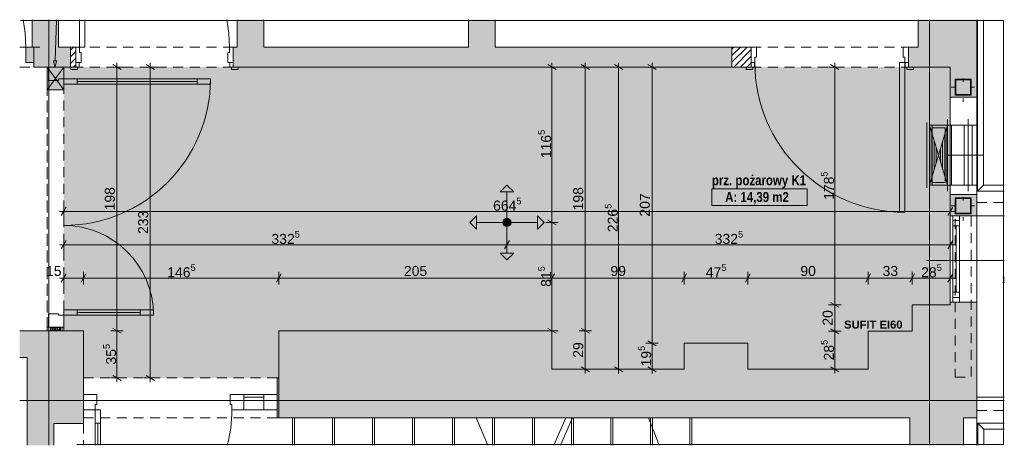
# Paper-space layout 'A-56 UKŁAD SUFITÓW PODWIESZONYCH' of a CAD drawing. Header units: millimetres. Extents: x 0 to 800, y 0 to 594.
# Tile 21 of 27: x 538 to 685, y 270 to 334. Entities that reach past the tile are written whole.
import ezdxf
from ezdxf.xclip import XClip

# ---------------------------------------------------------------- set-up
doc = ezdxf.new("R2010")
doc.units = ezdxf.units.MM
doc.header["$MEASUREMENT"] = 0
doc.header["$XCLIPFRAME"] = 0
for name, pattern in [('DASHDOT', [254, 127, -63.5, 0, -63.5]), ('DASHDOTX2', [1000, 500, -250, 0, -250]), ('DOT2', [3, 0.5, -2.5]), ('GESTRICHELT2', [93.75, 62.5, -31.25]), ('Przer. długie kreski', [2.5, 1.5, -1]), ('PRZERYWANA_DU_A', [550, 350, -200])]:
    doc.linetypes.add(name, pattern=pattern)
for name, color, linetype in [('A_konstrukcja stalowa', 7, 'Continuous'), ('A_otwory', 7, 'Continuous'), ('A_sufity projektowane', 7, 'Continuous'), ('A_ściany', 7, 'Continuous'), ('A_ściany proj', 7, 'Continuous'), ('Drzwi Archicad', 7, 'Continuous'), ('Nowe_A_strefy', 7, 'Continuous'), ('Nowe_A_sufity projektowane opisy', 7, 'Continuous')]:
    doc.layers.add(name, color=color, linetype=linetype)
for name, color, linetype, lineweight, true_color in [('A_konstrukcja stalowa_Nr_pióra__10', 7, 'Continuous', 13, 0x4b4b4b), ('A_konstrukcja_Nr_pióra__10', 7, 'Continuous', 13, 0x4b4b4b), ('A_opis proj_Nr_pióra__255', 7, 'Continuous', 15, 0x242424), ('A_osie_Nr_pióra__16', 7, 'Continuous', 5, 0x0f0f0f), ('A_sanitarne_Nr_pióra__6', 7, 'Continuous', 13, 0xa9a9a9), ('A_schody_Nr_pióra__10', 7, 'Continuous', 13, 0x4b4b4b), ('A_schody_Nr_pióra__4', 7, 'Continuous', 18, 0x4b4b4b), ('A_sufity projektowane opisy_Nr_pióra__19', 7, 'Continuous', 5, 0x191919), ('A_sufity projektowane opisy_Nr_pióra__8', 7, 'Continuous', 13, 0x4c4c4c), ('A_ściany proj_Nr_pióra__21', 7, 'Continuous', 5, 0xb0b0b0), ('A_ściany_Nr_pióra__10', 7, 'Continuous', 13, 0x4b4b4b), ('A_ściany_Nr_pióra__19', 7, 'Continuous', 5, 0x191919), ('Nowe_A_sufity projektowane opisy_Nr_pióra__19', 7, 'Continuous', 5, 0x191919), ('Okna Archicada_Nr_pióra__19', 7, 'Continuous', 5, 0x191919)]:
    doc.layers.add(name, color=color, linetype=linetype, lineweight=lineweight, true_color=true_color)
for name, color, linetype, lineweight in [('A_otwory_Nr_pióra__1', 7, 'Continuous', 20), ('A_stolarka_Nr_pióra__3', 252, 'Continuous', 13), ('A_strefy_Nr_pióra__1', 7, 'Continuous', 20), ('A_sufity projektowane wymiary_Nr_pióra__1', 7, 'Continuous', 20), ('A_sufity projektowane wymiary_Nr_pióra__2', 8, 'Continuous', 13), ('A_ściany proj_Nr_pióra__1', 7, 'Continuous', 20), ('A_ściany_Nr_pióra__1', 7, 'Continuous', 20), ('Drzwi Archicad_Nr_pióra__1', 7, 'Continuous', 20), ('Drzwi Archicad_Nr_pióra__3', 252, 'Continuous', 13)]:
    doc.layers.add(name, color=color, linetype=linetype, lineweight=lineweight)
doc.styles.add('STYL_AUTOMATYCZNY_1', font='arial.ttf')
doc.styles.add('STYL_AUTOMATYCZNY_3', font='arial.ttf')
doc.styles.add('STYL_AUTOMATYCZNY_4', font='arial.ttf')
doc.styles.add('STYL_AUTOMATYCZNY_5', font='ARIALN.TTF')
pattern_1 = [(0, (-3536.6302, -613.6413), (0, 1), [0, -1])]
pattern_2 = [(45, (-3536.6302, -613.6413), (-0.49497475, 0.49497475), [])]

# ---------------------------------------------------------------- blocks, each defined once
blk = doc.blocks.new('Rysunek_13_13', base_point=(-3536.63, -613.64))
at = {"layer": 'A_konstrukcja stalowa', "linetype": 'Continuous', "lineweight": 0, "true_color": 0x252525}
h = blk.add_hatch(color=250, dxfattribs=at)
h.paths.add_polyline_path([(677.85, 322.29), (680.25, 322.29), (680.25, 324.69), (677.85, 324.69)])
h.paths.add_polyline_path([(677.95, 322.39), (677.95, 324.59), (680.15, 324.59), (680.15, 322.39)], flags=0)
h = blk.add_hatch(color=250, dxfattribs=at)
h.paths.add_polyline_path([(677.85, 304.49), (680.25, 304.49), (680.25, 306.89), (677.85, 306.89)])
h.paths.add_polyline_path([(677.95, 304.59), (677.95, 306.79), (680.15, 306.79), (680.15, 304.59)], flags=0)
at = {"layer": 'A_otwory', "linetype": 'Continuous', "lineweight": 0, "true_color": 0x121212}
blk.add_hatch(color=250, dxfattribs=at).paths.add_polyline_path([(541.68, 326.53), (541.68, 323.13), (544.18, 323.13), (544.18, 326.53)])
at = {"layer": 'A_sufity projektowane', "linetype": 'Continuous', "lineweight": 0, "true_color": 0x4b4b4b}
h = blk.add_hatch(dxfattribs=at)
h.set_pattern_fill('do_wyburzenia_000d', color=251, style=0, pattern_type=2)
h.set_pattern_definition([(0, (581.1081, 291.4502), (0, 0.75), [0, -0.75])])
h.paths.add_polyline_path([(544.18, 286.95), (547.16, 286.95), (547.16, 279.89), (576.42, 279.89), (576.42, 286.95), (617.38, 286.95), (617.38, 281.19), (637.2, 281.19), (637.2, 285.09), (646.74, 285.09), (646.74, 281.19), (664.78, 281.19), (664.78, 286.89), (671.4, 286.89), (671.4, 290.87), (677.1, 290.87), (677.1, 326.53), (544.18, 326.53)])
at = {"layer": 'A_ściany', "linetype": 'Continuous', "lineweight": 0, "true_color": 0x000000}
for points in [[(539.43, 329.53), (543.42, 329.53), (543.42, 333.63), (539.43, 333.63)], [(570.19, 329.53), (574.18, 329.53), (574.18, 333.63), (570.19, 333.63)], [(604.87, 329.53), (608.86, 329.53), (608.86, 333.63), (604.87, 333.63)], [(670.84, 329.53), (670.84, 326.53), (681.1, 326.53), (681.1, 333.63), (672.3, 333.63), (672.3, 329.53)], [(545.18, 329.53), (539.68, 329.53), (539.68, 326.53), (545.18, 326.53)], [(569.58, 329.53), (569.58, 326.53), (644.36, 326.53), (644.36, 329.53)], [(681.1, 326.53), (677.1, 326.53), (677.1, 321.99), (678.5, 321.99), (681.1, 321.99)], [(677.1, 304.19), (681.1, 304.19), (681.1, 307.39), (678.5, 307.39), (677.1, 307.39)], [(671.4, 290.87), (671.4, 286.89), (681.1, 273.89), (681.1, 290.87)], [(677.1, 290.87), (681.1, 290.87), (681.1, 291.27), (677.1, 291.27)], [(538.72, 286.95), (537.58, 286.95), (537.58, 282.96), (538.72, 282.96)], [(547.16, 286.95), (538.72, 286.95), (542.72, 273.07), (547.16, 273.07)], [(542.72, 273.07), (538.72, 286.95), (538.72, 269.79), (542.72, 269.79)], [(617.38, 286.95), (576.42, 286.95), (576.42, 273.89), (617.38, 273.89)], [(671.4, 286.89), (664.78, 286.89), (664.78, 273.89), (681.1, 273.89)], [(646.74, 285.09), (637.2, 285.09), (637.2, 273.89), (646.74, 273.89)], [(637.2, 281.19), (617.38, 281.19), (617.38, 273.89), (637.2, 273.89)], [(664.78, 281.19), (646.74, 281.19), (646.74, 273.89), (664.78, 273.89)], [(547.15, 273.89), (547.16, 279.89)], [(576.16, 273.89), (576.42, 273.89), (576.42, 279.89), (576.16, 279.89)], [(671.06, 273.89), (671.06, 269.79), (679.1, 269.79), (679.1, 273.89)]]:
    blk.add_hatch(color=18, dxfattribs=at).paths.add_polyline_path(points)
at = {"layer": 'A_ściany proj', "linetype": 'Continuous', "lineweight": 0, "true_color": 0x000000}
h = blk.add_hatch(dxfattribs=at)
h.set_pattern_fill('bloczki_ceramiczne_000d', color=18, style=0, pattern_type=2)
h.set_pattern_definition(pattern_2)
h.paths.add_polyline_path([(545.18, 326.53), (545.98, 326.53), (545.98, 329.53), (545.18, 329.53)])
h = blk.add_hatch(dxfattribs=at)
h.set_pattern_fill('bloczki_ceramiczne_000d', color=18, style=0, pattern_type=2)
h.set_pattern_definition(pattern_2)
h.paths.add_polyline_path([(644.36, 326.53), (647.24, 326.53), (647.24, 329.53), (644.36, 329.53)])
at = {"layer": 'A_ściany proj', "linetype": 'Continuous', "lineweight": 0, "true_color": 0x4b4b4b}
h = blk.add_hatch(dxfattribs=at)
h.set_pattern_fill('gypsum_000d', color=251, style=0, pattern_type=2)
h.set_pattern_definition(pattern_1)
h.paths.add_polyline_path([(541.68, 286.95), (541.93, 286.95), (541.93, 287.53), (541.68, 287.53)])
h = blk.add_hatch(dxfattribs=at)
h.set_pattern_fill('gypsum_000d', color=251, style=0, pattern_type=2)
h.set_pattern_definition(pattern_1)
h.paths.add_polyline_path([(542.18, 287.53), (541.93, 287.53), (541.93, 286.95), (542.18, 286.95)])
h = blk.add_hatch(dxfattribs=at)
h.set_pattern_fill('batt_insulation_000d', color=251, style=0, pattern_type=2)
h.set_pattern_definition([(60, (-3536.63022, -613.64132), (-0.259807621, 0.15), []), (120, (-3536.63022, -613.64132), (0.259807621, 0.15), [])])
h.paths.add_polyline_path([(543.68, 287.53), (542.18, 287.53), (542.18, 286.95), (543.68, 286.95)])
h = blk.add_hatch(dxfattribs=at)
h.set_pattern_fill('gypsum_000d', color=251, style=0, pattern_type=2)
h.set_pattern_definition(pattern_1)
h.paths.add_polyline_path([(543.68, 286.95), (543.93, 286.95), (543.93, 287.53), (543.68, 287.53)])
h = blk.add_hatch(dxfattribs=at)
h.set_pattern_fill('gypsum_000d', color=251, style=0, pattern_type=2)
h.set_pattern_definition(pattern_1)
h.paths.add_polyline_path([(543.93, 287.53), (543.93, 286.95), (544.18, 286.95), (544.18, 287.53)])
at = {"layer": 'Drzwi Archicad', "linetype": 'Continuous', "lineweight": 0, "true_color": 0xfdfdfd}
blk.add_hatch(color=7, dxfattribs=at).paths.add_polyline_path([(539.68, 327.23), (539.68, 329.53), (538.48, 329.53), (538.48, 327.23)])
at = {"layer": 'Nowe_A_strefy', "linetype": 'Continuous', "lineweight": 0, "true_color": 0x191919}
blk.add_hatch(color=250, dxfattribs=at).paths.add_polyline_path([(610.64, 303.83, 1), (610.64, 302.59, 0.414214), (611.26, 303.21, 0.414214)])
at = {"layer": 'Nowe_A_sufity projektowane opisy', "linetype": 'Continuous', "lineweight": 0, "true_color": 0x191919}
for points in [[(610.64, 308.79), (609.64, 307.79), (611.64, 307.79)], [(605.06, 303.21), (606.06, 302.21), (606.06, 304.21)], [(616.22, 303.21), (615.22, 304.21), (615.22, 302.21)], [(610.64, 297.63), (611.64, 298.63), (609.64, 298.63)]]:
    blk.add_hatch(color=250, dxfattribs=at).paths.add_polyline_path(points)
at = {"layer": 'A_konstrukcja stalowa_Nr_pióra__10', "color": 251, "linetype": 'DOT2', "lineweight": 13, "true_color": 0x4b4b4b}
for p, q in [((679.05, 321.29), (679.05, 325.69)), ((677.25, 323.49), (680.85, 323.49)), ((679.05, 303.49), (679.05, 307.89)), ((677.25, 305.69), (680.85, 305.69))]:
    blk.add_line(p, q, dxfattribs=at)
at = {"layer": 'A_konstrukcja stalowa_Nr_pióra__10', "color": 251, "linetype": 'Continuous', "lineweight": 13, "true_color": 0x4b4b4b}
for p, q in [((680.25, 324.69), (677.85, 324.69)), ((677.85, 324.69), (677.85, 322.29)), ((677.95, 322.39), (677.95, 324.59)), ((677.95, 324.59), (680.15, 324.59)), ((680.15, 324.59), (680.15, 322.39)), ((680.25, 322.29), (680.25, 324.69)), ((677.85, 322.29), (680.25, 322.29)), ((680.15, 322.39), (677.95, 322.39)), ((680.25, 306.89), (677.85, 306.89)), ((677.85, 306.89), (677.85, 304.49)), ((677.95, 304.59), (677.95, 306.79)), ((677.95, 306.79), (680.15, 306.79)), ((680.15, 306.79), (680.15, 304.59)), ((680.25, 304.49), (680.25, 306.89)), ((677.85, 304.49), (680.25, 304.49)), ((680.15, 304.59), (677.95, 304.59))]:
    blk.add_line(p, q, dxfattribs=at)
at = {"layer": 'A_konstrukcja stalowa_Nr_pióra__10', "color": 251, "linetype": 'Przer. długie kreski', "lineweight": 13, "true_color": 0x4b4b4b, "flags": 128}
blk.add_lwpolyline([(677.85, 280.01), (680.25, 280.01), (680.25, 304.49), (677.85, 304.49)], close=True, dxfattribs=at)
at = {"layer": 'A_konstrukcja_Nr_pióra__10', "color": 251, "linetype": 'Przer. długie kreski', "lineweight": 13, "true_color": 0x4b4b4b}
for p, q in [((541.68, 287.19), (541.68, 326.53)), ((547.16, 273.07), (547.16, 269.79))]:
    blk.add_line(p, q, dxfattribs=at)
at = {"layer": 'A_opis proj_Nr_pióra__255', "color": 250, "linetype": 'Continuous', "lineweight": 15, "true_color": 0x242424}
for p, q in [((542.89, 327.46), (543.12, 333.63)), ((542.64, 327.47), (543.14, 327.45)), ((542.86, 326.53), (542.64, 327.47)), ((542.86, 326.53), (543.14, 327.45))]:
    blk.add_line(p, q, dxfattribs=at)
at = {"layer": 'A_osie_Nr_pióra__16', "color": 250, "linetype": 'DASHDOTX2', "lineweight": 5, "true_color": 0x0f0f0f}
for p, q in [((541.96, 333.63), (541.96, 269.79)), ((673.96, 333.63), (673.96, 269.79)), ((685.2, 276.51), (537.58, 276.51))]:
    blk.add_line(p, q, dxfattribs=at)
at = {"layer": 'A_otwory_Nr_pióra__1', "color": 7, "linetype": 'Continuous', "lineweight": 20}
for p, q in [((541.68, 323.13), (544.18, 326.53)), ((541.68, 326.53), (544.18, 323.13))]:
    blk.add_line(p, q, dxfattribs=at)
at = {"layer": 'A_otwory_Nr_pióra__1', "color": 7, "linetype": 'Continuous', "lineweight": 20, "flags": 128}
blk.add_lwpolyline([(541.68, 326.53), (544.18, 326.53), (544.18, 323.13), (541.68, 323.13)], close=True, dxfattribs=at)
at = {"layer": 'A_sanitarne_Nr_pióra__6', "color": 253, "linetype": 'Continuous', "lineweight": 13, "true_color": 0xa9a9a9}
for p, q in [((681.2, 307.89), (681.2, 333.63)), ((682.1, 333.63), (682.1, 308.79)), ((673.56, 318.19), (673.56, 308.39)), ((673.96, 307.89), (673.96, 318.69)), ((681.2, 317.79), (673.96, 317.79)), ((673.96, 308.79), (676.66, 317.79)), ((676.66, 308.79), (673.96, 317.79)), ((674.04, 309.06), (674.04, 317.52)), ((676.31, 317.39), (674.31, 317.39)), ((674.31, 317.39), (674.31, 309.19)), ((674.36, 308.79), (674.36, 317.79)), ((676.31, 309.19), (676.31, 317.39)), ((676.58, 309.06), (676.58, 317.52)), ((676.66, 307.89), (676.66, 318.69)), ((676.66, 307.89), (676.66, 318.69)), ((677.26, 308.79), (677.26, 317.79)), ((679.2, 308.79), (679.2, 317.79)), ((679.8, 307.89), (679.8, 318.69)), ((680.4, 308.79), (680.4, 317.79)), ((674.36, 310.11), (674.36, 316.46)), ((676.27, 310.11), (676.27, 316.46)), ((674.68, 311.17), (674.68, 315.41)), ((675.95, 311.17), (675.95, 315.41)), ((675, 312.23), (675, 314.35)), ((675.63, 312.23), (675.63, 314.35)), ((681.2, 308.79), (673.96, 308.79)), ((674.31, 309.19), (676.31, 309.19)), ((681.2, 307.89), (682.1, 308.79)), ((682.1, 308.79), (685.2, 308.79)), ((685.2, 307.89), (681.2, 307.89)), ((681.22, 273.09), (682.12, 272.19)), ((681.22, 273.09), (681.22, 269.79)), ((685.2, 273.09), (681.22, 273.09)), ((682.12, 269.79), (682.12, 272.19)), ((685.2, 272.19), (682.12, 272.19))]:
    blk.add_line(p, q, dxfattribs=at)
at = {"layer": 'A_sanitarne_Nr_pióra__6', "color": 253, "linetype": 'DASHDOT', "lineweight": 13, "true_color": 0xa9a9a9}
for p, q in [((679.8, 313.29), (676.66, 313.29)), ((676.66, 313.29), (676.66, 313.29)), ((681.2, 313.29), (679.8, 313.29)), ((682.1, 313.29), (681.2, 313.29))]:
    blk.add_line(p, q, dxfattribs=at)
at = {"layer": 'A_schody_Nr_pióra__10', "color": 251, "linetype": 'GESTRICHELT2', "lineweight": 13, "true_color": 0x4b4b4b}
for p, q in [((578.8, 269.79), (578.8, 273.89)), ((584.79, 269.79), (584.79, 273.89)), ((590.78, 269.79), (590.78, 273.89)), ((596.77, 269.79), (596.77, 273.89)), ((602.76, 269.79), (602.76, 273.89)), ((608.75, 269.79), (608.75, 273.89)), ((614.74, 269.79), (614.74, 273.89)), ((620.59, 269.79), (620.59, 273.89)), ((626.52, 269.79), (626.52, 273.89)), ((632.44, 269.79), (632.44, 273.89)), ((638.36, 269.79), (638.36, 273.89))]:
    blk.add_line(p, q, dxfattribs=at)
at = {"layer": 'A_schody_Nr_pióra__4', "color": 251, "linetype": 'Continuous', "lineweight": 18, "true_color": 0x4b4b4b}
for p, q in [((578.5, 269.79), (578.5, 273.89)), ((584.49, 269.79), (584.49, 273.89)), ((590.48, 269.79), (590.48, 273.89)), ((596.47, 269.79), (596.47, 273.89)), ((602.46, 269.79), (602.46, 273.89)), ((606, 273.89), (607.77, 269.79)), ((608.45, 269.79), (608.45, 273.89)), ((614.44, 269.79), (614.44, 273.89)), ((617.68, 269.79), (619.44, 273.89)), ((618.68, 269.79), (620.44, 273.89)), ((620.29, 269.79), (620.29, 273.89)), ((626.22, 269.79), (626.22, 273.89)), ((631.83, 273.89), (633.47, 269.79)), ((632.14, 269.79), (632.14, 273.89)), ((638.06, 269.79), (638.06, 273.89))]:
    blk.add_line(p, q, dxfattribs=at)
at = {"layer": 'A_stolarka_Nr_pióra__3', "color": 252, "linetype": 'Continuous', "lineweight": 13}
blk.add_line((685.2, 297.49), (673.52, 297.49), dxfattribs=at)
at = {"layer": 'A_strefy_Nr_pióra__1', "color": 7, "linetype": 'Continuous', "lineweight": 20}
for p, q in [((641.35, 308.25), (641.35, 305.78)), ((641.35, 308.25), (655.63, 308.25)), ((655.63, 308.25), (655.63, 305.78)), ((641.35, 305.78), (655.63, 305.78))]:
    blk.add_line(p, q, dxfattribs=at)
at = {"layer": 'A_sufity projektowane opisy_Nr_pióra__19', "color": 250, "linetype": 'PRZERYWANA_DU_A', "lineweight": 5, "true_color": 0x191919, "flags": 128}
blk.add_lwpolyline([(537.68, 333.53), (685.1, 333.53), (685.1, 269.89), (537.68, 269.89)], close=True, dxfattribs=at)
at = {"layer": 'A_sufity projektowane wymiary_Nr_pióra__1', "color": 7, "linetype": 'Continuous', "lineweight": 20}
for p, q in [((552.78, 326.17), (551.54, 326.89)), ((557.78, 326.17), (556.53, 326.89)), ((618.01, 326.17), (616.75, 326.89)), ((623, 326.17), (621.76, 326.89)), ((628, 326.17), (626.75, 326.89)), ((633.01, 326.17), (631.75, 326.89)), ((660.4, 326.17), (659.15, 326.89)), ((544.54, 305.49), (543.82, 304.24)), ((676.74, 304.24), (677.46, 305.49)), ((616.75, 303.57), (618.01, 302.85)), ((544.54, 300.49), (543.82, 299.24)), ((611, 300.49), (610.28, 299.24)), ((676.74, 299.24), (677.46, 300.49)), ((544.54, 295.49), (543.82, 294.24)), ((547.52, 295.49), (546.8, 294.24)), ((576.78, 295.49), (576.06, 294.24)), ((617.74, 295.49), (617.02, 294.24)), ((637.56, 295.49), (636.84, 294.24)), ((647.1, 295.49), (646.38, 294.24)), ((665.14, 295.49), (664.42, 294.24)), ((671.76, 295.49), (671.04, 294.24)), ((676.74, 294.24), (677.46, 295.49)), ((659.15, 291.23), (660.4, 290.51)), ((551.54, 287.31), (552.78, 286.59)), ((616.75, 287.31), (618.01, 286.59)), ((621.76, 287.31), (623, 286.59)), ((659.15, 287.25), (660.4, 286.53)), ((631.75, 285.45), (633.01, 284.73)), ((621.76, 281.55), (623, 280.83)), ((626.75, 281.55), (628, 280.83)), ((631.75, 281.55), (633.01, 280.83)), ((659.15, 281.55), (660.4, 280.83)), ((551.54, 280.25), (552.78, 279.53)), ((556.53, 280.25), (557.78, 279.53))]:
    blk.add_line(p, q, dxfattribs=at)
at = {"layer": 'A_sufity projektowane wymiary_Nr_pióra__2', "color": 8, "linetype": 'Continuous', "lineweight": 13}
for p, q in [((553.1, 326.53), (551.22, 326.53)), ((552.16, 326.53), (552.16, 327.14)), ((552.16, 286.95), (552.16, 326.53)), ((558.1, 326.53), (556.22, 326.53)), ((557.16, 326.53), (557.16, 327.14)), ((557.16, 279.89), (557.16, 326.53)), ((618.32, 326.53), (616.44, 326.53)), ((617.38, 326.53), (617.38, 327.14)), ((617.38, 303.21), (617.38, 326.53)), ((623.32, 326.53), (621.44, 326.53)), ((622.38, 326.53), (622.38, 327.14)), ((622.38, 286.95), (622.38, 326.53)), ((628.32, 326.53), (626.44, 326.53)), ((627.38, 326.53), (627.38, 327.14)), ((627.38, 281.19), (627.38, 326.53)), ((633.32, 326.53), (631.44, 326.53)), ((632.38, 326.53), (632.38, 327.14)), ((632.38, 285.09), (632.38, 326.53)), ((660.72, 326.53), (658.84, 326.53)), ((659.78, 326.53), (659.78, 327.14)), ((659.78, 290.87), (659.78, 326.53)), ((544.18, 303.93), (544.18, 305.81)), ((677.1, 303.93), (677.1, 305.81)), ((543.57, 304.87), (544.18, 304.87)), ((544.18, 304.87), (677.1, 304.87)), ((677.1, 304.87), (677.71, 304.87)), ((618.32, 303.21), (616.44, 303.21)), ((617.38, 286.95), (617.38, 303.21)), ((543.57, 299.87), (544.18, 299.87)), ((544.18, 298.93), (544.18, 300.81)), ((544.18, 299.87), (610.64, 299.87)), ((610.64, 298.93), (610.64, 300.81)), ((610.64, 299.87), (677.1, 299.87)), ((677.1, 298.93), (677.1, 300.81)), ((677.1, 299.87), (677.71, 299.87)), ((544.18, 293.93), (544.18, 295.81)), ((547.16, 293.93), (547.16, 295.81)), ((576.42, 293.93), (576.42, 295.81)), ((617.38, 293.93), (617.38, 295.81)), ((637.2, 293.93), (637.2, 295.81)), ((646.74, 293.93), (646.74, 295.81)), ((664.78, 293.93), (664.78, 295.81)), ((671.4, 293.93), (671.4, 295.81)), ((677.1, 293.93), (677.1, 295.81)), ((543.57, 294.87), (544.18, 294.87)), ((544.18, 294.87), (547.16, 294.87)), ((547.16, 294.87), (576.42, 294.87)), ((576.42, 294.87), (617.38, 294.87)), ((617.38, 294.87), (637.2, 294.87)), ((637.2, 294.87), (646.74, 294.87)), ((646.74, 294.87), (664.78, 294.87)), ((664.78, 294.87), (671.4, 294.87)), ((671.4, 294.87), (677.1, 294.87)), ((677.1, 294.87), (677.71, 294.87)), ((660.72, 290.87), (658.84, 290.87)), ((659.78, 286.89), (659.78, 290.87)), ((553.1, 286.95), (551.22, 286.95)), ((552.16, 279.89), (552.16, 286.95)), ((618.32, 286.95), (616.44, 286.95)), ((617.38, 286.34), (617.38, 286.95)), ((623.32, 286.95), (621.44, 286.95)), ((622.38, 281.19), (622.38, 286.95)), ((660.72, 286.89), (658.84, 286.89)), ((659.78, 281.19), (659.78, 286.89)), ((633.32, 285.09), (631.44, 285.09)), ((632.38, 281.19), (632.38, 285.09)), ((623.32, 281.19), (621.44, 281.19)), ((622.38, 280.58), (622.38, 281.19)), ((628.32, 281.19), (626.44, 281.19)), ((627.38, 280.58), (627.38, 281.19)), ((633.32, 281.19), (631.44, 281.19)), ((632.38, 280.58), (632.38, 281.19)), ((660.72, 281.19), (658.84, 281.19)), ((659.78, 280.58), (659.78, 281.19)), ((553.1, 279.89), (551.22, 279.89)), ((552.16, 279.28), (552.16, 279.89)), ((558.1, 279.89), (556.22, 279.89)), ((557.16, 279.28), (557.16, 279.89))]:
    blk.add_line(p, q, dxfattribs=at)
at = {"layer": 'A_ściany proj_Nr_pióra__1', "color": 7, "linetype": 'Continuous', "lineweight": 20, "flags": 128}
for points in [[(545.98, 329.53), (545.18, 329.53)], [(545.18, 329.53), (545.18, 326.53)], [(545.98, 326.53), (545.98, 329.53)], [(647.24, 329.53), (644.36, 329.53)], [(644.36, 329.53), (644.36, 326.53)], [(647.24, 326.53), (647.24, 329.53)], [(545.18, 326.53), (545.98, 326.53)], [(644.36, 326.53), (647.24, 326.53)], [(541.68, 287.53), (541.68, 286.95)], [(544.18, 286.95), (544.18, 287.53)]]:
    blk.add_lwpolyline(points, dxfattribs=at)
at = {"layer": 'A_ściany proj_Nr_pióra__21', "color": 253, "linetype": 'Continuous', "lineweight": 5, "true_color": 0xb0b0b0}
for p, q in [((541.88, 326.53), (541.68, 326.53)), ((541.93, 326.53), (541.88, 326.53)), ((542.18, 326.53), (541.93, 326.53)), ((543.68, 326.53), (542.18, 326.53)), ((543.93, 326.53), (543.68, 326.53)), ((544.18, 326.53), (543.93, 326.53)), ((541.88, 287.53), (541.68, 287.53)), ((541.93, 287.53), (541.88, 287.53)), ((541.93, 287.53), (541.93, 286.95)), ((542.18, 287.53), (541.93, 287.53)), ((542.18, 287.53), (542.18, 286.95)), ((543.68, 287.53), (542.18, 287.53)), ((543.68, 286.95), (543.68, 287.53)), ((543.93, 287.53), (543.68, 287.53)), ((543.93, 286.95), (543.93, 287.53)), ((544.18, 287.53), (543.93, 287.53))]:
    blk.add_line(p, q, dxfattribs=at)
at = {"layer": 'A_ściany proj_Nr_pióra__21', "color": 253, "linetype": 'Continuous', "lineweight": 5, "true_color": 0xb0b0b0, "flags": 128}
for points in [[(541.68, 286.95), (541.93, 286.95)], [(541.93, 286.95), (542.18, 286.95)], [(542.18, 286.95), (543.68, 286.95)], [(543.68, 286.95), (543.93, 286.95)], [(543.93, 286.95), (544.18, 286.95)]]:
    blk.add_lwpolyline(points, dxfattribs=at)
at = {"layer": 'A_ściany_Nr_pióra__1', "color": 7, "linetype": 'Continuous', "lineweight": 20}
for p, q in [((539.68, 329.53), (540.62, 329.53)), ((539.68, 329.53), (539.68, 327.23)), ((545.98, 329.53), (545.98, 327.23)), ((569.58, 329.53), (569.58, 327.23)), ((647.24, 329.53), (647.24, 327.23)), ((670.84, 329.53), (670.84, 327.23)), ((539.68, 327.23), (539.68, 326.53)), ((539.68, 326.53), (540.42, 326.53)), ((545.98, 326.53), (545.24, 326.53)), ((545.98, 327.23), (545.98, 326.53)), ((569.58, 327.23), (569.58, 326.53)), ((569.58, 326.53), (570.32, 326.53)), ((647.24, 326.53), (646.5, 326.53)), ((647.24, 327.23), (647.24, 326.53)), ((670.84, 327.23), (670.84, 326.53)), ((670.84, 326.53), (671.58, 326.53)), ((678.5, 321.99), (677.1, 321.99)), ((678.5, 321.99), (681.1, 321.99)), ((678.5, 307.39), (677.1, 307.39)), ((678.5, 307.39), (681.1, 307.39)), ((681.1, 304.19), (677.1, 304.19)), ((681.1, 291.27), (677.1, 291.27)), ((547.16, 277.39), (547.16, 279.89)), ((576.16, 277.39), (576.16, 279.89)), ((547.16, 275.09), (547.16, 277.39)), ((576.16, 275.09), (576.16, 277.39)), ((547.16, 273.89), (547.16, 275.09)), ((576.16, 273.89), (576.16, 275.09)), ((681.1, 273.89), (681.1, 269.79))]:
    blk.add_line(p, q, dxfattribs=at)
at = {"layer": 'A_ściany_Nr_pióra__1', "color": 7, "linetype": 'Continuous', "lineweight": 20, "flags": 128}
for points in [[(539.43, 333.63), (539.43, 329.53)], [(543.42, 329.53), (543.42, 333.63)], [(570.19, 333.63), (570.19, 329.53)], [(574.18, 329.53), (574.18, 333.63)], [(604.87, 333.63), (604.87, 329.53)], [(608.86, 329.53), (608.86, 333.63)], [(672.3, 333.63), (672.3, 329.53)], [(681.1, 326.53), (681.1, 333.63)], [(545.18, 329.53), (543.42, 329.53)], [(545.18, 326.53), (545.18, 329.53)], [(570.19, 329.53), (569.58, 329.53)], [(604.87, 329.53), (574.18, 329.53)], [(644.36, 329.53), (608.86, 329.53)], [(644.36, 326.53), (644.36, 329.53)], [(672.3, 329.53), (670.84, 329.53)], [(539.68, 326.53), (545.18, 326.53)], [(569.58, 326.53), (644.36, 326.53)], [(670.84, 326.53), (677.1, 326.53)], [(677.1, 326.53), (677.1, 321.99)], [(681.1, 321.99), (681.1, 326.53)], [(677.1, 307.39), (677.1, 304.19)], [(681.1, 304.19), (681.1, 307.39)], [(671.4, 290.87), (671.4, 286.89)], [(677.1, 290.87), (671.4, 290.87)], [(677.1, 291.27), (677.1, 290.87)], [(681.1, 290.87), (681.1, 291.27)], [(681.1, 273.89), (681.1, 290.87)], [(538.72, 286.95), (537.58, 286.95)], [(547.16, 286.95), (538.72, 286.95)], [(547.16, 273.07), (547.16, 286.95)], [(617.38, 286.95), (576.42, 286.95)], [(576.42, 286.95), (576.42, 273.89)], [(617.38, 281.19), (617.38, 286.95)], [(671.4, 286.89), (664.78, 286.89)], [(664.78, 286.89), (664.78, 281.19)], [(646.74, 285.09), (637.2, 285.09)], [(637.2, 285.09), (637.2, 281.19)], [(646.74, 281.19), (646.74, 285.09)], [(537.58, 282.96), (538.72, 282.96)], [(538.72, 282.96), (538.72, 269.79)], [(637.2, 281.19), (617.38, 281.19)], [(664.78, 281.19), (646.74, 281.19)], [(547.15, 279.89), (547.15, 273.89)], [(576.42, 279.89), (576.16, 279.89)], [(576.42, 273.89), (576.42, 279.89)], [(576.16, 273.89), (576.42, 273.89)], [(576.42, 273.89), (617.38, 273.89)], [(617.38, 273.89), (637.2, 273.89)], [(637.2, 273.89), (646.74, 273.89)], [(646.74, 273.89), (664.78, 273.89)], [(664.78, 273.89), (671.06, 273.89)], [(671.06, 273.89), (671.06, 269.79)], [(671.06, 273.89), (671.06, 269.79)], [(679.1, 269.79), (679.1, 273.89)], [(679.1, 273.89), (681.1, 273.89)], [(542.72, 273.07), (547.16, 273.07)], [(542.72, 269.79), (542.72, 273.07)]]:
    blk.add_lwpolyline(points, dxfattribs=at)
at = {"layer": 'A_ściany_Nr_pióra__10', "color": 251, "linetype": 'Przer. długie kreski', "lineweight": 13, "true_color": 0x4b4b4b}
for p, q in [((537.58, 329.53), (539.68, 329.53)), ((537.58, 326.53), (539.68, 326.53)), ((681.1, 306.19), (685.2, 306.19)), ((681.1, 274.99), (685.2, 274.99))]:
    blk.add_line(p, q, dxfattribs=at)
at = {"layer": 'A_ściany_Nr_pióra__10', "color": 251, "linetype": 'Continuous', "lineweight": 13, "true_color": 0x4b4b4b}
for p, q in [((681.1, 304.19), (685.2, 304.19)), ((681.1, 276.99), (685.2, 276.99))]:
    blk.add_line(p, q, dxfattribs=at)
at = {"layer": 'A_ściany_Nr_pióra__19', "color": 250, "linetype": 'Continuous', "lineweight": 5, "true_color": 0x191919}
for p, q in [((677.1, 304.19), (677.1, 291.27)), ((681.1, 291.27), (681.1, 304.19))]:
    blk.add_line(p, q, dxfattribs=at)
at = {"layer": 'Drzwi Archicad_Nr_pióra__1', "color": 7, "linetype": 'Continuous', "lineweight": 20}
for p, q in [((538.48, 327.23), (538.48, 329.53)), ((538.48, 329.53), (539.68, 329.53)), ((539.68, 329.53), (539.68, 327.23)), ((539.68, 329.53), (539.68, 327.23)), ((539.68, 329.53), (539.68, 327.23)), ((539.68, 329.53), (540.62, 329.53)), ((539.68, 329.53), (540.62, 329.53)), ((539.68, 327.23), (538.48, 327.23)), ((539.68, 327.23), (539.68, 326.53)), ((539.68, 327.23), (539.68, 326.53)), ((539.68, 326.53), (540.42, 326.53)), ((539.68, 326.53), (540.42, 326.53))]:
    blk.add_line(p, q, dxfattribs=at)
blk.add_arc((516.48, 329.53), 22, 0, 10.7406, dxfattribs=at)
at = {"layer": 'Drzwi Archicad_Nr_pióra__3', "color": 252, "linetype": 'Continuous', "lineweight": 13}
for p, q in [((546.54, 333.63), (546.54, 329.53)), ((547.34, 329.53), (547.34, 333.63)), ((545.98, 327.23), (545.98, 329.53)), ((545.98, 329.53), (546.54, 329.53)), ((545.98, 329.53), (545.98, 327.23)), ((545.98, 329.53), (545.98, 327.23)), ((546.54, 329.53), (546.54, 328.73)), ((546.54, 329.53), (547.34, 329.53)), ((569.02, 328.73), (569.02, 329.53)), ((569.02, 329.53), (569.58, 329.53)), ((569.58, 329.53), (569.58, 327.23)), ((569.58, 329.53), (569.58, 327.23)), ((569.58, 329.53), (569.58, 327.23)), ((647.24, 327.23), (647.24, 329.53)), ((647.24, 329.53), (648.04, 329.53)), ((647.24, 329.53), (647.24, 327.23)), ((647.24, 329.53), (647.24, 327.23)), ((648.04, 329.53), (648.04, 328.03)), ((670.04, 328.03), (670.04, 329.53)), ((670.04, 329.53), (670.84, 329.53)), ((670.84, 329.53), (670.84, 327.23)), ((670.84, 329.53), (670.84, 327.23)), ((670.84, 329.53), (670.84, 327.23)), ((546.54, 328.73), (546.78, 328.73)), ((546.78, 328.73), (546.78, 327.23)), ((568.78, 327.23), (568.78, 328.73)), ((568.78, 328.73), (569.02, 328.73)), ((648.04, 328.03), (647.8, 328.03)), ((647.8, 328.03), (647.8, 327.23)), ((670.28, 328.03), (670.04, 328.03)), ((670.28, 327.23), (670.28, 328.03)), ((541.88, 326.53), (541.68, 326.53)), ((541.88, 326.53), (544.18, 326.53)), ((541.88, 324.53), (541.88, 326.53)), ((541.93, 326.53), (541.88, 326.53)), ((541.93, 326.53), (541.88, 326.53)), ((542.18, 326.53), (541.93, 326.53)), ((542.18, 326.53), (541.93, 326.53)), ((543.68, 326.53), (542.18, 326.53)), ((543.68, 326.53), (542.18, 326.53)), ((543.93, 326.53), (543.68, 326.53)), ((543.93, 326.53), (543.68, 326.53)), ((544.18, 326.53), (543.93, 326.53)), ((544.18, 326.53), (543.93, 326.53)), ((544.18, 326.53), (544.18, 324.77)), ((546.24, 326.53), (545.24, 326.53)), ((545.24, 326.53), (545.24, 326.15)), ((545.98, 326.53), (545.24, 326.53)), ((545.98, 326.53), (545.24, 326.53)), ((545.98, 327.23), (545.98, 326.53)), ((546.48, 327.23), (545.98, 327.23)), ((546.78, 327.23), (545.98, 327.23)), ((545.98, 327.23), (545.98, 326.53)), ((545.98, 327.23), (545.98, 326.53)), ((545.98, 326.53), (546.48, 326.53)), ((546.24, 326.15), (546.24, 326.53)), ((546.48, 326.53), (546.48, 327.23)), ((569.58, 327.23), (568.78, 327.23)), ((569.08, 327.23), (569.08, 326.53)), ((569.58, 327.23), (569.08, 327.23)), ((569.08, 326.53), (569.58, 326.53)), ((570.32, 326.53), (569.32, 326.53)), ((569.32, 326.53), (569.32, 326.15)), ((569.58, 326.53), (569.58, 327.23)), ((569.58, 327.23), (569.58, 326.53)), ((569.58, 327.23), (569.58, 326.53)), ((569.58, 326.53), (570.32, 326.53)), ((569.58, 326.53), (570.32, 326.53)), ((570.32, 326.15), (570.32, 326.53)), ((646.5, 326.15), (646.5, 326.53)), ((646.5, 326.53), (647.5, 326.53)), ((647.24, 326.53), (646.5, 326.53)), ((647.24, 326.53), (646.5, 326.53)), ((647.24, 326.53), (647.24, 327.23)), ((647.24, 327.23), (647.74, 327.23)), ((647.8, 327.23), (647.24, 327.23)), ((647.24, 327.23), (647.24, 326.53)), ((647.24, 327.23), (647.24, 326.53)), ((647.74, 326.53), (647.24, 326.53)), ((647.5, 326.53), (647.5, 326.15)), ((647.74, 327.23), (647.74, 326.53)), ((670.28, 327.23), (669.48, 327.23)), ((669.48, 327.23), (669.48, 304.75)), ((670.84, 327.23), (670.28, 327.23)), ((670.28, 304.75), (670.28, 327.23)), ((670.34, 326.53), (670.34, 327.23)), ((670.34, 327.23), (670.84, 327.23)), ((670.84, 326.53), (670.34, 326.53)), ((670.58, 326.53), (671.58, 326.53)), ((670.58, 326.15), (670.58, 326.53)), ((670.84, 327.23), (670.84, 326.53)), ((670.84, 327.23), (670.84, 326.53)), ((670.84, 327.23), (670.84, 326.53)), ((670.84, 326.53), (671.58, 326.53)), ((670.84, 326.53), (671.58, 326.53)), ((671.58, 326.53), (671.58, 326.15)), ((544.18, 324.77), (543.38, 324.77)), ((543.38, 324.77), (543.38, 324.53)), ((546.18, 324.77), (544.18, 324.77)), ((544.18, 324.77), (544.18, 323.97)), ((545.24, 326.15), (546.24, 326.15)), ((546.18, 323.97), (546.18, 324.77)), ((566.18, 324.77), (564.18, 324.77)), ((564.18, 324.77), (564.18, 323.97)), ((566.18, 323.97), (566.18, 324.77)), ((569.32, 326.15), (570.32, 326.15)), ((647.5, 326.15), (646.5, 326.15)), ((671.58, 326.15), (670.58, 326.15)), ((543.38, 324.53), (541.88, 324.53)), ((544.18, 323.97), (546.18, 323.97)), ((564.18, 324.37), (546.18, 324.37)), ((564.18, 323.97), (566.18, 323.97)), ((669.48, 304.75), (670.28, 304.75)), ((541.88, 289.53), (543.38, 289.53)), ((541.88, 287.53), (541.88, 289.53)), ((543.38, 289.53), (543.38, 289.29)), ((544.18, 290.09), (546.18, 290.09)), ((544.18, 289.29), (544.18, 290.09)), ((546.18, 290.09), (546.18, 289.29)), ((555.66, 289.69), (546.18, 289.69)), ((555.66, 289.29), (555.66, 290.09)), ((555.66, 290.09), (557.66, 290.09)), ((557.66, 290.09), (557.66, 289.29)), ((543.38, 289.29), (544.18, 289.29)), ((544.18, 289.29), (544.18, 287.53)), ((546.18, 289.29), (544.18, 289.29)), ((557.66, 289.29), (555.66, 289.29)), ((541.88, 287.53), (541.68, 287.53)), ((544.18, 287.53), (541.88, 287.53)), ((541.93, 287.53), (541.88, 287.53)), ((541.93, 287.53), (541.88, 287.53)), ((542.18, 287.53), (541.93, 287.53)), ((542.18, 287.53), (541.93, 287.53)), ((543.68, 287.53), (542.18, 287.53)), ((543.68, 287.53), (542.18, 287.53)), ((543.93, 287.53), (543.68, 287.53)), ((543.93, 287.53), (543.68, 287.53)), ((544.18, 287.53), (543.93, 287.53)), ((544.18, 287.53), (543.93, 287.53)), ((547.16, 277.39), (547.16, 279.89)), ((576.16, 277.39), (576.16, 279.89)), ((547.16, 277.39), (547.16, 275.09)), ((549.16, 277.39), (547.16, 277.39)), ((547.16, 275.09), (547.16, 277.39)), ((547.16, 275.09), (547.16, 277.39)), ((549.16, 275.89), (549.16, 277.39)), ((569.16, 277.39), (569.16, 275.89)), ((571.16, 277.39), (569.16, 277.39)), ((571.16, 275.09), (571.16, 277.39)), ((571.16, 277.39), (574.16, 277.39)), ((571.16, 275.09), (571.16, 277.39)), ((574.16, 277.03), (571.16, 277.03)), ((576.16, 277.39), (574.16, 277.39)), ((574.16, 277.39), (574.16, 275.09)), ((574.16, 277.39), (574.16, 275.09)), ((576.16, 275.09), (576.16, 277.39)), ((576.16, 275.09), (576.16, 277.39)), ((576.16, 275.09), (576.16, 277.39)), ((547.16, 275.09), (548.92, 275.09)), ((547.16, 273.89), (547.16, 275.09)), ((548.92, 275.09), (548.92, 275.89)), ((548.92, 275.89), (549.16, 275.89)), ((548.92, 273.09), (548.92, 275.09)), ((548.92, 275.09), (549.72, 275.09)), ((549.72, 275.09), (549.72, 273.09)), ((569.16, 275.89), (569.4, 275.89)), ((569.4, 275.89), (569.4, 275.09)), ((569.4, 275.09), (571.16, 275.09)), ((574.16, 275.09), (571.16, 275.09)), ((571.16, 275.09), (574.16, 275.09)), ((574.16, 275.09), (576.16, 275.09)), ((576.16, 273.89), (576.16, 275.09)), ((549.72, 273.09), (548.92, 273.09)), ((549.32, 269.79), (549.32, 273.09))]:
    blk.add_line(p, q, dxfattribs=at)
at = {"layer": 'Drzwi Archicad_Nr_pióra__3', "color": 252, "linetype": 'Przer. długie kreski', "lineweight": 13}
for p, q in [((569.58, 329.53), (545.98, 329.53)), ((647.24, 329.53), (670.84, 329.53)), ((541.68, 287.53), (541.68, 326.53)), ((544.18, 287.53), (544.18, 326.53)), ((569.58, 326.53), (545.98, 326.53)), ((647.24, 326.53), (670.84, 326.53)), ((576.16, 279.89), (547.16, 279.89)), ((576.16, 273.89), (547.16, 273.89))]:
    blk.add_line(p, q, dxfattribs=at)
at = {"layer": 'Drzwi Archicad_Nr_pióra__3', "color": 252, "linetype": 'Continuous', "lineweight": 13, "flags": 128}
for points in [[(564.18, 324.77), (546.18, 324.77), (546.18, 324.37), (564.18, 324.37)], [(564.18, 324.37), (546.18, 324.37), (546.18, 323.97), (564.18, 323.97)], [(555.66, 289.69), (546.18, 289.69), (546.18, 290.09), (555.66, 290.09)], [(555.66, 289.29), (546.18, 289.29), (546.18, 289.69), (555.66, 289.69)]]:
    blk.add_lwpolyline(points, close=True, dxfattribs=at)
for points in [[(548.92, 269.79), (548.92, 273.09), (549.32, 273.09), (549.32, 269.79)], [(549.32, 269.79), (549.32, 273.09), (549.72, 273.09), (549.72, 269.79)]]:
    blk.add_lwpolyline(points, dxfattribs=at)
at = {"layer": 'Drzwi Archicad_Nr_pióra__3', "color": 252, "linetype": 'Continuous', "lineweight": 13}
for centre, radius, start, end in [((546.54, 329.53), 22.48, 0, 10.5087), ((670.28, 327.23), 22.48, 180, 270), ((544.18, 324.77), 22, 270, 0), ((544.18, 289.29), 13.48, 0, 90), ((548.92, 275.09), 20.48, 345.0018, 0)]:
    blk.add_arc(centre, radius, start, end, dxfattribs=at)
at = {"layer": 'Nowe_A_sufity projektowane opisy_Nr_pióra__19', "color": 250, "linetype": 'Continuous', "lineweight": 5, "true_color": 0x191919}
for p, q in [((610.64, 308.79), (609.64, 307.79)), ((610.64, 308.79), (611.64, 307.79)), ((611.64, 307.79), (609.64, 307.79)), ((610.64, 303.21), (610.64, 307.79)), ((605.06, 303.21), (606.06, 304.21)), ((606.06, 304.21), (606.06, 302.21)), ((615.22, 302.21), (615.22, 304.21)), ((616.22, 303.21), (615.22, 304.21)), ((605.06, 303.21), (606.06, 302.21)), ((610.64, 303.21), (606.06, 303.21)), ((610.64, 303.21), (615.22, 303.21)), ((610.64, 303.21), (610.64, 298.63)), ((616.22, 303.21), (615.22, 302.21)), ((609.64, 298.63), (611.64, 298.63)), ((610.64, 297.63), (609.64, 298.63)), ((610.64, 297.63), (611.64, 298.63))]:
    blk.add_line(p, q, dxfattribs=at)
blk.add_circle((610.64, 303.21), 0.623, dxfattribs=at)
blk.add_circle((610.64, 303.21), 0.623, dxfattribs=at)
at = {"layer": 'Okna Archicada_Nr_pióra__19', "color": 250, "linetype": 'Continuous', "lineweight": 5, "true_color": 0x191919}
for p, q in [((678.5, 321.99), (677.1, 321.99)), ((677.1, 307.39), (677.1, 321.99)), ((678.5, 321.99), (681.1, 321.99)), ((681.1, 307.39), (681.1, 321.99)), ((678.5, 307.39), (677.1, 307.39)), ((678.5, 307.39), (681.1, 307.39)), ((677.5, 291.27), (677.5, 304.19)), ((677.5, 304.19), (678.5, 304.19)), ((678.5, 304.19), (678.5, 291.27)), ((678.5, 303.49), (677.5, 303.49)), ((677.5, 302.69), (678.5, 302.69)), ((678, 292.77), (678, 302.69)), ((677.5, 292.77), (678.5, 292.77)), ((678.5, 291.97), (677.5, 291.97)), ((678.5, 291.27), (677.5, 291.27))]:
    blk.add_line(p, q, dxfattribs=at)
at = {"layer": 'A_stolarka_Nr_pióra__3', "color": 252, "linetype": 'Continuous', "lineweight": 13, "insert": (687.13, 294.13), "char_height": 1, "attachment_point": 9, "style": 'STYL_AUTOMATYCZNY_1'}
blk.add_mtext('\\A1;{\\pqr;\\fArial|b0|i0|c238|p0;\\W1.000000;160}', dxfattribs=at)
at = {"layer": 'A_strefy_Nr_pióra__1', "color": 7, "linetype": 'Continuous', "lineweight": 20, "char_height": 1.5, "attachment_point": 1, "style": 'STYL_AUTOMATYCZNY_5'}
for s, insert in [('\\A1;{\\pql;\\fArial Narrow|b1|i0|c238|p0;\\W1.000000;prz. pożarowy K1}', (641.35, 310.3)), ('\\A1;{\\pql;\\fArial Narrow|b1|i0|c238|p0;\\W1.000000;A: 14,39 m2}', (643.35, 307.78))]:
    blk.add_mtext(s, dxfattribs=dict(at, insert=insert))
at = {"layer": 'A_sufity projektowane opisy_Nr_pióra__8', "color": 251, "linetype": 'Continuous', "lineweight": 13, "true_color": 0x4c4c4c, "insert": (665.56, 287.89), "char_height": 1.2, "attachment_point": 5, "style": 'STYL_AUTOMATYCZNY_3'}
blk.add_mtext('\\A1;{\\pqc;\\fArial|b1|i0|c238|p0;\\W1.000000;SUFIT EI\\fArial|b1|i0|c238|p0;\\W1.000000;6\\fArial|b1|i0|c238|p0;\\W1.000000;0}', dxfattribs=at)
at = {"layer": 'A_sufity projektowane wymiary_Nr_pióra__1', "color": 7, "linetype": 'Continuous', "lineweight": 20, "char_height": 1.5, "attachment_point": 7, "rotation": 90, "style": 'STYL_AUTOMATYCZNY_1'}
for s, insert in [('\\A1;{\\pql;\\fArial|b0|i0|c238|p0;\\W1.000000;116\\fArial|b0|i0|c238|p0;\\W1.000000;\\A1{\\H.66x;\\S5^  ;}}', (617.69, 312.85)), ('\\A1;{\\pql;\\fArial|b0|i0|c238|p0;\\W1.000000;178\\fArial|b0|i0|c238|p0;\\W1.000000;\\A1{\\H.66x;\\S5^  ;}}', (660.09, 306.6)), ('\\A1;{\\pql;\\fArial|b0|i0|c238|p0;\\W1.000000;226\\fArial|b0|i0|c238|p0;\\W1.000000;\\A1{\\H.66x;\\S5^  ;}}', (627.69, 301.76)), ('\\A1;{\\pql;\\fArial|b0|i0|c238|p0;\\W1.000000;81\\fArial|b0|i0|c238|p0;\\W1.000000;\\A1{\\H.66x;\\S5^  ;}}', (617.69, 293.56)), ('\\A1;{\\pql;\\fArial|b0|i0|c238|p0;\\W1.000000;35\\fArial|b0|i0|c238|p0;\\W1.000000;\\A1{\\H.66x;\\S5^  ;}}', (552.47, 281.9)), ('\\A1;{\\pql;\\fArial|b0|i0|c238|p0;\\W1.000000;19\\fArial|b0|i0|c238|p0;\\W1.000000;\\A1{\\H.66x;\\S5^  ;}}', (632.69, 281.62)), ('\\A1;{\\pql;\\fArial|b0|i0|c238|p0;\\W1.000000;28\\fArial|b0|i0|c238|p0;\\W1.000000;\\A1{\\H.66x;\\S5^  ;}}', (660.09, 282.52))]:
    blk.add_mtext(s, dxfattribs=dict(at, insert=insert))
at = {"layer": 'A_sufity projektowane wymiary_Nr_pióra__1', "color": 7, "linetype": 'Continuous', "lineweight": 20, "char_height": 1.5, "attachment_point": 7, "style": 'STYL_AUTOMATYCZNY_1'}
for s, insert in [('\\A1;{\\pql;\\fArial|b0|i0|c238|p0;\\W1.000000;664\\fArial|b0|i0|c238|p0;\\W1.000000;\\A1{\\H.66x;\\S5^  ;}}', (608.55, 304.56)), ('\\A1;{\\pql;\\fArial|b0|i0|c238|p0;\\W1.000000;332\\fArial|b0|i0|c238|p0;\\W1.000000;\\A1{\\H.66x;\\S5^  ;}}', (575.32, 299.56)), ('\\A1;{\\pql;\\fArial|b0|i0|c238|p0;\\W1.000000;332\\fArial|b0|i0|c238|p0;\\W1.000000;\\A1{\\H.66x;\\S5^  ;}}', (641.78, 299.56)), ('\\A1;{\\pql;\\fArial|b0|i0|c238|p0;\\W1.000000;146\\fArial|b0|i0|c238|p0;\\W1.000000;\\A1{\\H.66x;\\S5^  ;}}', (559.7, 294.56)), ('\\A1;{\\pql;\\fArial|b0|i0|c238|p0;\\W1.000000;47\\fArial|b0|i0|c238|p0;\\W1.000000;\\A1{\\H.66x;\\S5^  ;}}', (640.45, 294.57)), ('\\A1;{\\pql;\\fArial|b0|i0|c238|p0;\\W1.000000;28\\fArial|b0|i0|c238|p0;\\W1.000000;\\A1{\\H.66x;\\S5^  ;}}', (672.73, 294.56))]:
    blk.add_mtext(s, dxfattribs=dict(at, insert=insert))
at = {"layer": 'A_sufity projektowane wymiary_Nr_pióra__1', "color": 7, "linetype": 'Continuous', "lineweight": 20, "char_height": 1.5, "attachment_point": 7, "rotation": 90, "style": 'STYL_AUTOMATYCZNY_4'}
for s, insert, width in [('\\A1;{\\pql;\\fArial|b0|i0|c238|p0;\\W1.000000;198}', (551.86, 305.02), 3.4323), ('\\A1;{\\pql;\\fArial|b0|i0|c238|p0;\\W1.000000;198}', (622.08, 305.02), 3.4323), ('\\A1;{\\pql;\\fArial|b0|i0|c238|p0;\\W1.000000;207}', (632.08, 304.09), 3.4323), ('\\A1;{\\pql;\\fArial|b0|i0|c238|p0;\\W1.000000;233}', (556.86, 301.49), 3.4323), ('\\A1;{\\pql;\\fArial|b0|i0|c238|p0;\\W1.000000;20}', (659.48, 287.73), 2.2882), ('\\A1;{\\pql;\\fArial|b0|i0|c238|p0;\\W1.000000;29}', (622.08, 282.92), 2.2882)]:
    blk.add_mtext(s, dxfattribs=dict(at, insert=insert, width=width))
at = {"layer": 'A_sufity projektowane wymiary_Nr_pióra__1', "color": 7, "linetype": 'Continuous', "lineweight": 20, "char_height": 1.5, "attachment_point": 7, "style": 'STYL_AUTOMATYCZNY_4'}
for s, insert, width in [('\\A1;{\\pql;\\fArial|b0|i0|c238|p0;\\W1.000000;15}', (541.53, 295.17), 2.2882), ('\\A1;{\\pql;\\fArial|b0|i0|c238|p0;\\W1.000000;205}', (595.18, 295.17), 3.4323), ('\\A1;{\\pql;\\fArial|b0|i0|c238|p0;\\W1.000000;99}', (626.15, 295.17), 2.2882), ('\\A1;{\\pql;\\fArial|b0|i0|c238|p0;\\W1.000000;90}', (654.62, 295.17), 2.2882), ('\\A1;{\\pql;\\fArial|b0|i0|c238|p0;\\W1.000000;33}', (666.95, 295.17), 2.2882)]:
    blk.add_mtext(s, dxfattribs=dict(at, insert=insert, width=width))

psp = doc.layouts.new('A-56 UKŁAD SUFITÓW PODWIESZONYCH')

# ---------------------------------------------------------------- block references
at = {"color": 37, "linetype": 'Continuous', "lineweight": 5, "true_color": 0x656532}
ref = psp.add_blockref('Rysunek_13_13', (-3536.63, -613.64), dxfattribs=at)
XClip(ref).set_block_clipping_path([(537.5799994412, 269.7883445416), (685.1999994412, 333.6283445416)])

doc.saveas('drawing.dxf')
